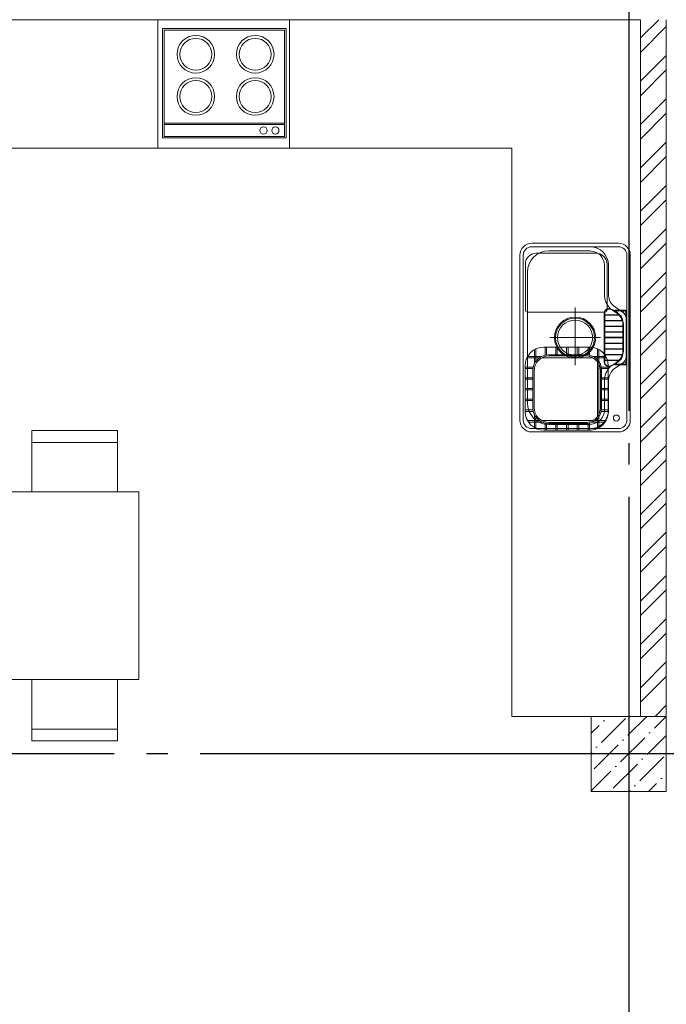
# Model space of a CAD drawing. Header units: millimetres. Extents: x 53645 to 137188, y 78097 to 135542.
# Tile 252 of 256: x 114836 to 117852, y 127054 to 131646. Entities that reach past the tile are written whole.
import ezdxf

# ---------------------------------------------------------------- set-up
doc = ezdxf.new("R2010")
doc.units = ezdxf.units.MM
doc.linetypes.add('CONTI', pattern=[0])
doc.linetypes.add('GOST2.303 5', pattern=[24, 20, -1.5, 1, -1.5])
doc.layers.add('axis_dim', color=40, linetype='CONTI')
doc.layers.add('furniture', color=36, linetype='Continuous', lineweight=0)
doc.layers.add('Wall2', color=40, linetype='Continuous', lineweight=5)

# ---------------------------------------------------------------- blocks, each defined once
blk = doc.blocks.new('5566ry')
at = {"linetype": 'ByBlock', "lineweight": 9, "ltscale": 100}
h = blk.add_hatch(dxfattribs=at)
h.set_pattern_fill('ANSI36', color=0, scale=20, angle=0.1731020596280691, style=0)
h.set_pattern_definition([(45.17310205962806, (-320375.4296827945, 1443038.455312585), (33.30275391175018, 123.5796998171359), [158.7499999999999, -31.74999999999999, 0, -31.74999999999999])])
h.paths.add_polyline_path([(-320376.6381613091, 1443388.453487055), (-320026.6381613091, 1443388.453487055), (-320026.6381613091, 1443038.453487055), (-320376.6381613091, 1443038.453487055)])
at = {"color": 0, "linetype": 'ByBlock', "ltscale": 100}
blk.add_lwpolyline([(-320376.6381613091, 1443038.453487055), (-320026.6381613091, 1443038.453487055), (-320026.6381613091, 1443388.453487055), (-320376.6381613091, 1443388.453487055)], close=True, dxfattribs=at)

msp = doc.modelspace()

# ---------------------------------------------------------------- linework, layer by layer
at = {"layer": 'axis_dim', "linetype": 'GOST2.303 5', "lineweight": 25, "ltscale": 100}
for points in [[(117677.3086085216, 131821.3805435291), (117677.3086085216, 128221.3805435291)], [(117677.3086085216, 128221.3805435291), (113177.3086085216, 128221.3805435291)], [(123427.3115312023, 128221.3805435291), (117677.3086085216, 128221.3805435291)], [(117677.3086085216, 128221.3805435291), (117677.3086085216, 122821.3805435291)]]:
    msp.add_lwpolyline(points, dxfattribs=at)
at = {"layer": 'furniture'}
for p, q in [((115502.7026609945, 131604.7376601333), (115502.7026609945, 131094.7376601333)), ((115502.7026609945, 131604.7376601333), (116078.7026609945, 131604.7376601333)), ((115509.7026609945, 131597.7376601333), (115509.7026609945, 131101.7376601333)), ((115509.7026609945, 131597.7376601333), (116071.7026609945, 131597.7376601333)), ((116071.7026609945, 131597.7376601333), (116071.7026609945, 131101.7376601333)), ((116078.7026609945, 131604.7376601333), (116078.7026609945, 131094.7376601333)), ((115509.7026609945, 131164.0112601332), (116071.7026609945, 131164.0112601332)), ((115509.7026609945, 131157.0112601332), (116071.7026609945, 131157.0112601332)), ((115502.7026609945, 131094.7376601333), (116078.7026609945, 131094.7376601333)), ((115509.7026609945, 131101.7376601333), (116071.7026609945, 131101.7376601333)), ((117629.3397217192, 130603.4329068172), (117224.3397217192, 130603.4329064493)), ((117497.3397217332, 130587.4329066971), (117224.3397217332, 130587.4329064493)), ((117629.3397217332, 130587.4329068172), (117224.3397217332, 130587.4329064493)), ((117169.3397217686, 130548.4329063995), (117169.3397218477, 130461.0496734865)), ((117185.3397217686, 130548.4329064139), (117185.3397218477, 130461.049673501)), ((117185.3397217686, 130548.4329064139), (117185.3397218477, 130461.049673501)), ((117244.7740225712, 130556.7767269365), (117525.6923101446, 130556.7767271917)), ((117488.3397217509, 130568.4329066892), (117304.3397217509, 130568.432906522)), ((117668.3397218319, 130478.8978428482), (117668.3397217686, 130548.4329068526)), ((117684.3397218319, 130478.8978428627), (117684.3397217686, 130548.432906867)), ((117194.7740228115, 130292.3049352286), (117194.7740226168, 130506.7767268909)), ((117563.3397219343, 130366.386303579), (117563.3397218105, 130502.4329067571)), ((117575.6923101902, 130506.7767272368), (117575.6923103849, 130292.3049355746)), ((117582.3397219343, 130366.3863035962), (117582.3397218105, 130502.4329067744)), ((117668.3397223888, 129865.8161397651), (117668.3397218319, 130478.8978428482)), ((117684.3397223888, 129865.8161397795), (117684.3397218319, 130478.8978428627)), ((117169.3397218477, 130461.0496734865), (117169.3397223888, 129865.816139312)), ((117185.3397218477, 130461.049673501), (117185.3397223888, 129865.8161393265)), ((117185.3397218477, 130461.049673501), (117185.3397223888, 129865.8161393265)), ((117204.3397218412, 130468.4329064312), (117204.3397218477, 130461.0496735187)), ((117204.3397218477, 130461.0496735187), (117204.3397223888, 129865.8161393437)), ((117426.8397221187, 130163.4329066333), (117426.8397219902, 130304.3743599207)), ((117587.5033813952, 130298.6501666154), (117583.4633813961, 130298.6501666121)), ((117587.5033813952, 130298.6501666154), (117583.4633813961, 130298.6501666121)), ((117587.3267744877, 130296.6301666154), (117583.5761527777, 130296.6301666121)), ((117587.3267744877, 130296.6301666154), (117583.5761527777, 130296.6301666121)), ((117639.9726086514, 130265.0875430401), (117592.2127721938, 130298.1790715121)), ((117652.3828592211, 130279.6038822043), (117604.3892051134, 130312.8574167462)), ((117565.6923103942, 130282.3049355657), (117204.7740228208, 130282.3049352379)), ((117562.7847823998, 130273.4146821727), (117562.7847825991, 130054.2156510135)), ((117562.7847823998, 130273.4146821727), (117562.7847825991, 130054.2156510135)), ((117564.8047823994, 130273.4557472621), (117564.8047825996, 130054.1745859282)), ((117564.8047823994, 130273.4557472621), (117564.8047825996, 130054.1745859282)), ((117633.2743805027, 130269.8651666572), (117564.8047824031, 130269.8651665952)), ((117634.8901072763, 130267.8451666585), (117564.804782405, 130267.8451665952)), ((117660.7547823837, 130291.5801666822), (117614.2947823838, 130291.5801666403)), ((117614.2947823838, 130291.5801666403), (117614.2947823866, 130288.55016664)), ((117660.7547823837, 130291.5801666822), (117614.2947823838, 130291.5801666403)), ((117614.2947823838, 130291.5801666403), (117614.2947823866, 130288.55016664)), ((117614.2947823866, 130288.55016664), (117660.7547823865, 130288.5501666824)), ((117614.2947823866, 130288.55016664), (117660.7547823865, 130288.5501666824)), ((117664.7947823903, 130284.5101666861), (117664.7947826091, 130043.1201666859)), ((117664.7947823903, 130284.5101666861), (117664.7947826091, 130043.1201666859)), ((117667.8247826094, 130043.1201666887), (117667.8247823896, 130284.5101666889)), ((117667.8247826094, 130043.1201666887), (117667.8247823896, 130284.5101666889)), ((117647.5041559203, 130243.6051666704), (117564.8047824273, 130243.605166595)), ((117648.1027539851, 130241.5851666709), (117564.8047824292, 130241.585166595)), ((117650.6547824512, 130217.345166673), (117564.8047824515, 130217.3451665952)), ((117650.654782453, 130215.325166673), (117564.8047824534, 130215.3251665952)), ((117649.3397221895, 130085.557798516), (117649.339722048, 130240.8658719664)), ((117650.6547825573, 130099.7737107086), (117650.6547824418, 130227.8566226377)), ((117650.6547825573, 130099.7737107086), (117650.6547824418, 130227.8566226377)), ((117652.6747825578, 130099.6801666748), (117652.6747824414, 130227.9501666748)), ((117652.6747825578, 130099.6801666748), (117652.6747824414, 130227.9501666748)), ((117668.3397221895, 130085.5577985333), (117668.339722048, 130240.8658719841)), ((117308.6001708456, 130163.4329065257), (117545.079273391, 130163.4329067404)), ((117426.8397221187, 130163.4329066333), (117426.8397222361, 130034.3743599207)), ((117650.6547824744, 130191.0851666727), (117564.8047824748, 130191.085166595)), ((117650.6547824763, 130189.0651666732), (117564.8047824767, 130189.065166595)), ((117650.6547824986, 130164.825166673), (117564.804782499, 130164.8251665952)), ((117650.6547825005, 130162.8051666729), (117564.8047825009, 130162.8051665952)), ((117494.3549604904, 130119.4315120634), (117281.1749604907, 130119.4315118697)), ((117287.2999605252, 130081.5166794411), (117287.2999604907, 130119.4315118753)), ((117293.9649605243, 130082.6124386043), (117293.9649604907, 130119.4315118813)), ((117337.2999605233, 130083.0965119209), (117337.2999604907, 130119.4315119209)), ((117343.9649605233, 130083.096511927), (117343.9649604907, 130119.431511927)), ((117387.2999605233, 130083.0965119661), (117387.2999604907, 130119.4315119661)), ((117393.9649605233, 130083.0965119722), (117393.9649604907, 130119.4315119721)), ((117437.2999605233, 130083.0965120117), (117437.2999604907, 130119.4315120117)), ((117443.9649605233, 130083.0965120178), (117443.9649604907, 130119.4315120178)), ((117487.2999605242, 130082.5317974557), (117487.2999604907, 130119.4315120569)), ((117493.9649605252, 130081.3717408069), (117493.9649604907, 130119.4315120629)), ((117650.6547825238, 130137.5551666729), (117564.8047825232, 130137.5551665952)), ((117650.6547825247, 130135.5351666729), (117564.8047825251, 130135.5351665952)), ((117650.6547825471, 130111.2951666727), (117564.8047825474, 130111.2951665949)), ((117260.0977357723, 130069.4315118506), (117202.301644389, 130069.4315117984)), ((117271.3322353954, 130076.0965118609), (117205.8054144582, 130076.0965118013)), ((117237.2999605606, 130042.0642369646), (117237.299960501, 130107.5910579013)), ((117243.9649605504, 130053.2987365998), (117243.9649604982, 130111.0948279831)), ((117509.0092686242, 130069.4315120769), (117272.3346524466, 130069.4315118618)), ((117478.2999605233, 130083.096512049), (117302.2999605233, 130083.0965118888)), ((117475.9439605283, 130077.7645120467), (117305.3999605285, 130077.7645118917)), ((117569.7245066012, 130076.0965121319), (117509.2676856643, 130076.0965120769)), ((117573.2282766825, 130069.4315121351), (117520.5021852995, 130069.4315120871)), ((117531.5649605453, 130059.5407044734), (117531.5649604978, 130111.0948282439)), ((117537.2999605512, 130052.3639326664), (117537.299960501, 130108.1248129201)), ((117650.6547825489, 130109.2751666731), (117564.8047825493, 130109.2751665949)), ((117648.1027541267, 130085.0351666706), (117564.8047825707, 130085.0351665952)), ((117647.5041560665, 130083.0151666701), (117564.8047825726, 130083.0151665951)), ((117193.9649607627, 129819.0415117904), (117193.9649605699, 130032.2215117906)), ((117231.8797930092, 130026.096511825), (117193.9649605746, 130026.0965117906)), ((117230.7840338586, 130019.431511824), (117193.9649605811, 130019.4315117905)), ((117531.5649607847, 129795.3350788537), (117531.5649605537, 130050.1139453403)), ((117537.2999607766, 129804.2408411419), (117537.2999605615, 130041.2081830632)), ((117581.5649605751, 130026.0965121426), (117548.7201281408, 130026.0965121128)), ((117581.5649605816, 130019.4315121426), (117549.8158873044, 130019.4315121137)), ((117634.8901074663, 130058.7751666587), (117564.8047825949, 130058.7751665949)), ((117633.2743806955, 130056.7551666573), (117564.8047825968, 130056.7551665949)), ((117581.5649607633, 129819.0415121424), (117581.5649605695, 130032.2215121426)), ((117583.4633816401, 130028.9801666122), (117587.5033816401, 130028.9801666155)), ((117583.4633816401, 130028.9801666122), (117587.5033816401, 130028.9801666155)), ((117583.5761530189, 130031.0001666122), (117587.3267747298, 130031.0001666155)), ((117583.5761530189, 130031.0001666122), (117587.3267747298, 130031.0001666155)), ((117592.490770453, 130028.7714784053), (117639.8853011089, 130061.2404746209)), ((117604.5996068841, 130014.0359371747), (117652.2305951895, 130046.6669255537)), ((117660.7547826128, 130039.0801666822), (117614.2947826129, 130039.0801666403)), ((117614.2947826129, 130039.0801666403), (117614.2947826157, 130036.05016664)), ((117660.7547826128, 130039.0801666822), (117614.2947826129, 130039.0801666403)), ((117614.2947826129, 130039.0801666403), (117614.2947826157, 130036.05016664)), ((117614.2947826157, 130036.05016664), (117660.7547826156, 130036.0501666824)), ((117614.2947826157, 130036.05016664), (117660.7547826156, 130036.0501666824)), ((117230.2999606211, 129976.0965118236), (117193.9649606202, 129976.0965117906)), ((117230.2999607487, 129835.0965118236), (117230.2999605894, 130011.0965118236)), ((117235.6319607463, 129837.4525118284), (117235.6319605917, 130007.9965118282)), ((117545.7119607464, 129837.4525121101), (117545.7119605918, 130007.9965121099)), ((117550.2999607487, 129835.0965121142), (117550.2999605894, 130011.0965121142)), ((117581.5649606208, 129976.0965121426), (117550.2999606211, 129976.0965121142)), ((117230.2999606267, 129969.4315118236), (117193.9649606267, 129969.4315117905)), ((117581.5649606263, 129969.4315121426), (117550.2999606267, 129969.4315121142)), ((117563.3397224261, 129824.4329067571), (117563.3397223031, 129960.2958217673)), ((117582.3397224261, 129824.4329067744), (117582.3397223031, 129960.2958217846)), ((117230.2999606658, 129926.0965118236), (117193.9649606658, 129926.0965117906)), ((117230.2999606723, 129919.4315118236), (117193.9649606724, 129919.4315117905)), ((117581.5649606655, 129926.0965121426), (117550.2999606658, 129926.0965121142)), ((117581.564960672, 129919.4315121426), (117550.2999606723, 129919.4315121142)), ((117169.3397223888, 129865.816139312), (117169.339722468, 129778.4329063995)), ((117185.3397223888, 129865.8161393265), (117185.339722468, 129778.4329064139)), ((117185.3397223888, 129865.8161393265), (117185.339722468, 129778.4329064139)), ((117230.2999607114, 129876.0965118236), (117193.9649607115, 129876.0965117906)), ((117230.299960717, 129869.4315118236), (117193.9649607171, 129869.4315117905)), ((117204.3397223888, 129865.8161393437), (117204.3397223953, 129858.4329064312)), ((117581.5649607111, 129876.0965121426), (117550.2999607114, 129876.0965121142)), ((117581.5649607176, 129869.4315121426), (117550.299960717, 129869.4315121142)), ((117668.339722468, 129778.4329068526), (117668.3397223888, 129865.8161397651)), ((117684.339722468, 129778.432906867), (117684.3397223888, 129865.8161397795)), ((117230.8646753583, 129826.0965118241), (117193.9649607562, 129826.0965117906)), ((117232.0978012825, 129819.1072402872), (117195.100283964, 129819.1072402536)), ((117237.2999608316, 129743.6719657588), (117237.2999607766, 129804.1287866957)), ((117243.9649608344, 129740.1681956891), (117243.9649607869, 129792.8942870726)), ((117537.2999608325, 129743.1382112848), (117537.2999607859, 129793.8290915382)), ((117582.7002839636, 129819.1072406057), (117548.5021202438, 129819.1072405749)), ((117581.5649607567, 129826.0965121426), (117549.7352461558, 129826.0965121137)), ((117261.0325402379, 129776.0965118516), (117205.2716599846, 129776.0965118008)), ((117272.7684898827, 129769.4315118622), (117209.4502649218, 129769.431511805)), ((117509.1556317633, 129776.0965120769), (117272.188289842, 129776.0965118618)), ((117287.2999608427, 129731.8315118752), (117287.2999608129, 129764.6763443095)), ((117293.9649608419, 129731.8315118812), (117293.9649608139, 129763.5805851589)), ((117478.2999608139, 129763.096512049), (117302.2999608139, 129763.0965118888)), ((117304.3397224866, 129758.432906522), (117488.3397224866, 129758.4329066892)), ((117475.9439608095, 129767.6845120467), (117305.3999608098, 129767.6845118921)), ((117337.2999608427, 129731.8315119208), (117337.2999608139, 129763.0965119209)), ((117343.9649608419, 129731.8315119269), (117343.9649608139, 129763.096511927)), ((117387.2999608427, 129731.831511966), (117387.2999608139, 129763.0965119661)), ((117393.9649608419, 129731.831511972), (117393.9649608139, 129763.0965119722)), ((117437.2999608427, 129731.8315120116), (117437.2999608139, 129763.0965120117)), ((117443.9649608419, 129731.8315120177), (117443.9649608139, 129763.0965120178)), ((117487.2999608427, 129731.8315120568), (117487.2999608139, 129763.6612266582)), ((117493.9649608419, 129731.8315120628), (117493.964960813, 129764.8212833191)), ((117566.0796566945, 129769.4315121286), (117507.8314317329, 129769.4315120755)), ((117570.2582616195, 129776.0965121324), (117519.5673813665, 129776.0965120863)), ((117531.564960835, 129740.1681959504), (117531.5649607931, 129786.6523197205)), ((117224.3397225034, 129739.4329064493), (117497.3397225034, 129739.4329066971)), ((117224.3397225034, 129739.4329064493), (117629.3397225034, 129739.4329068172)), ((117224.3397225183, 129723.4329064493), (117629.3397225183, 129723.4329068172)), ((117494.3549608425, 129731.8315120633), (117281.1749608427, 129731.8315118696))]:
    msp.add_line(p, q, dxfattribs=at)
for points in [[(113452.3032931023, 131646.2133561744), (113452.3031651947, 131046.5550526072), (113952.3031651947, 131046.5550526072), (113952.3031651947, 131046.5550526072), (117132.3084913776, 131046.3812763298), (117132.3097490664, 128396.3389585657), (117732.3097490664, 128396.3389694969), (117732.3084804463, 131646.3805025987)], [(113692.3032240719, 129443.3504096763), (113692.3032240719, 128568.3504096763), (115392.758860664, 128568.3504096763), (115392.758860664, 129443.3504096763)]]:
    msp.add_lwpolyline(points, close=True, dxfattribs=at)
for points in [[(115480.3674954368, 131046.4447022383), (115480.3674954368, 131646.4447022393)], [(116095.3397559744, 131046.4447022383), (116095.3397559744, 131646.4447022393)], [(114892.5337320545, 129443.3504096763), (114892.5337320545, 129729.8302501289), (115292.5337320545, 129729.8302501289), (115292.5337320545, 129443.3504096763)], [(114892.5337320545, 129674.7684522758), (115292.5337320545, 129674.7684522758)], [(114892.5337320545, 128568.3504096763), (114892.5337320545, 128281.8705692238), (115292.5337320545, 128281.8705692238), (115292.5337320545, 128568.3504096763)], [(114892.5337320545, 128336.9323670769), (115292.5337320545, 128336.9323670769)]]:
    msp.add_lwpolyline(points, dxfattribs=at)
for centre, radius in [((117426.8397221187, 130163.4329066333), 96), ((117426.8397221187, 130163.4329066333), 91), ((117657.2488839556, 130282.2652652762), 6), ((117426.8397221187, 130163.4329066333), 82), ((117657.2488841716, 130044.1584052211), 6), ((117619.3397224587, 129788.4329068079), 14)]:
    msp.add_circle(centre, radius, dxfattribs=at)
for centre, radius, start, end in [((115657.8737363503, 131485.0428228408), 87.77903083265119, 0, 180), ((115657.8737363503, 131485.0428228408), 74.27903083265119, 0, 180), ((115934.7024363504, 131485.0428228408), 87.77903083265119, 0, 180), ((115934.7024363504, 131485.0428228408), 74.27903083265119, 0, 180), ((115657.8737363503, 131485.0428228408), 87.77903083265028, 180, 0), ((115657.8737363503, 131485.0428228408), 74.27903083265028, 180, 0), ((115934.7024363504, 131485.0428228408), 87.77903083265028, 180, 0), ((115934.7024363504, 131485.0428228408), 74.27903083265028, 180, 0), ((115657.8737363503, 131288.1041604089), 87.77903083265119, 0, 180), ((115657.8737363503, 131288.1041604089), 74.27903083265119, 0, 180), ((115934.7024363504, 131288.1041604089), 87.77903083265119, 0, 180), ((115934.7024363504, 131288.1041604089), 74.27903083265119, 0, 180), ((115657.8737363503, 131288.1041604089), 87.77903083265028, 180, 0), ((115657.8737363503, 131288.1041604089), 74.27903083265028, 180, 0), ((115934.7024363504, 131288.1041604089), 87.77903083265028, 180, 0), ((115934.7024363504, 131288.1041604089), 74.27903083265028, 180, 0), ((115973.3026940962, 131129.5112117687), 16.81167825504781, 0, 180), ((115973.3026940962, 131129.5112117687), 16.81167825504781, 180, 0), ((116028.8026940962, 131129.5112117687), 16.81167825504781, 0, 180), ((116028.8026940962, 131129.5112117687), 16.81167825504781, 180, 0), ((117224.3397217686, 130548.4329064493), 55, 90.00000005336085, 180.0000000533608), ((117224.3397217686, 130548.4329064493), 39, 90.00000005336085, 180.0000000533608), ((117224.3397217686, 130548.4329064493), 39, 90.00000005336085, 180.0000000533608), ((117497.3397218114, 130502.4329066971), 84.99999999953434, 5.336085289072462e-08, 90.00000005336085), ((117629.3397217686, 130548.4329068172), 55, 5.336085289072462e-08, 90.00000005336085), ((117629.3397217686, 130548.4329068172), 39.00000000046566, 5.336085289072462e-08, 90.00000005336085), ((117244.7740226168, 130506.7767269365), 50, 90.00000005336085, 180.0000000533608), ((117304.3397218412, 130468.432906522), 100, 90.00000005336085, 180.0000000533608), ((117488.3397218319, 130478.4329066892), 89.99999999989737, 51.97606969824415, 90.00000005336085), ((117525.6923101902, 130506.7767271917), 50, 5.336085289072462e-08, 90.00000005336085), ((117497.3397218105, 130502.4329066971), 66, 5.336085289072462e-08, 45.28155674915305), ((117658.3397219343, 130366.3863036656), 94.99999999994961, 180.0000000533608, 225.8872044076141), ((117658.3397219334, 130366.3863036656), 75.99999999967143, 180.0000000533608, 224.7752360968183), ((117586.2624642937, 130273.1422728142), 25.66101149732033, 96.26223887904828, 142.3992526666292), ((117586.2624642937, 130273.1422728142), 25.66101149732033, 96.26223887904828, 142.3992526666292), ((117586.2624642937, 130273.1422728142), 23.64101149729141, 96.52457130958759, 141.8787821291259), ((117586.2624642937, 130273.1422728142), 23.64101149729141, 96.52457130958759, 141.8787821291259), ((117568.6273033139, 130215.8677337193), 82.89897942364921, 8.31530176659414, 76.96363816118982), ((117568.6273033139, 130215.8677337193), 82.89897942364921, 8.31530176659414, 76.96363816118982), ((117568.6654618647, 130215.8977710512), 84.86946555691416, 8.164229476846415, 77.17561781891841), ((117568.6654618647, 130215.8977710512), 84.86946555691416, 8.164229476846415, 77.17561781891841), ((117204.7740228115, 130292.3049352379), 10, 180.0000000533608, 270.0000000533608), ((117595.5513191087, 130274.726595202), 32.79278950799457, 154.586643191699, 182.2927950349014), ((117595.5513191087, 130274.726595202), 32.79278950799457, 154.586643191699, 182.2927950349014), ((117595.5513191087, 130274.7265952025), 30.77278950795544, 154.9901890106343, 182.3668616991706), ((117595.5513191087, 130274.7265952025), 30.77278950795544, 154.9901890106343, 182.3668616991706), ((117565.6923103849, 130292.3049355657), 10, 270.0000000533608, 5.336085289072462e-08), ((117613.339722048, 130240.8658719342), 36, 5.336085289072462e-08, 42.28541371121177), ((117613.339722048, 130240.8658719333), 55.00000000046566, 5.336085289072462e-08, 44.77523609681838), ((117660.7547823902, 130284.5101666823), 7.069999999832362, 5.336085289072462e-08, 90.00000005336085), ((117660.7547823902, 130284.5101666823), 7.069999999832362, 5.336085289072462e-08, 90.00000005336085), ((117660.7547823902, 130284.5101666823), 4.040000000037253, 5.336085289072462e-08, 90.00000005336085), ((117660.7547823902, 130284.5101666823), 4.040000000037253, 5.336085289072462e-08, 90.00000005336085), ((117281.1749605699, 130032.2215118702), 87.21000000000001, 90.00000005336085, 180.0000000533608), ((117494.3549605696, 130032.2215120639), 87.21000000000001, 5.336085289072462e-08, 90.00000005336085), ((117302.2999605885, 130011.0965118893), 72, 90.00000005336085, 180.0000000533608), ((117305.3999605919, 130007.996511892), 69.76800000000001, 90.00000005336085, 180.0000000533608), ((117475.9439605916, 130007.9965120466), 69.76800000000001, 5.336085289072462e-08, 90.00000005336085), ((117478.2999605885, 130011.096512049), 72, 5.336085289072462e-08, 90.00000005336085), ((117568.6273034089, 130111.7625994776), 82.89897942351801, 283.036361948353, 351.6846983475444), ((117568.6273034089, 130111.7625994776), 82.89897942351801, 283.036361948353, 351.6846983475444), ((117568.6654619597, 130111.7325621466), 84.86946555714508, 282.8243822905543, 351.8357705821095), ((117568.6654619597, 130111.7325621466), 84.86946555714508, 282.8243822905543, 351.8357705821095), ((117613.3397221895, 130085.5577984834), 35.9999999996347, 317.5084692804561, 5.336085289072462e-08), ((117613.3397221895, 130085.5577984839), 54.99999999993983, 315.0000000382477, 5.336085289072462e-08), ((117595.5513193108, 130052.9037380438), 32.79278950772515, 177.7072050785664, 205.4133569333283), ((117595.5513193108, 130052.9037380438), 32.79278950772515, 177.7072050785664, 205.4133569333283), ((117658.3397223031, 129960.295821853), 95, 133.8797293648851, 180.0000000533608), ((117595.5513193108, 130052.9037380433), 30.77278950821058, 177.6331384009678, 205.0098111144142), ((117595.5513193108, 130052.9037380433), 30.77278950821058, 177.6331384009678, 205.0098111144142), ((117586.262464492, 130054.4880604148), 25.66101149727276, 217.6007474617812, 263.7377612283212), ((117586.262464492, 130054.4880604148), 25.66101149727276, 217.6007474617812, 263.7377612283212), ((117586.262464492, 130054.4880604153), 23.64101149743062, 218.1212179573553, 263.4754287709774), ((117586.262464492, 130054.4880604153), 23.64101149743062, 218.1212179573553, 263.4754287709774), ((117660.7547826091, 130043.1201666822), 4.040000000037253, 270.0000000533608, 5.336085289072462e-08), ((117660.7547826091, 130043.1201666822), 7.070000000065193, 270.0000000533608, 5.336085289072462e-08), ((117660.7547826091, 130043.1201666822), 4.040000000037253, 270.0000000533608, 5.336085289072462e-08), ((117660.7547826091, 130043.1201666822), 7.070000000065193, 270.0000000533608, 5.336085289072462e-08), ((117658.3397223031, 129960.2958218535), 76, 135.0000000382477, 180.0000000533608), ((117304.3397223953, 129858.432906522), 100, 180.0000000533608, 270.0000000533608), ((117305.3999607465, 129837.4525118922), 69.76800000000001, 180.0000000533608, 270.0000000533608), ((117475.9439607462, 129837.4525120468), 69.76800000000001, 270.0000000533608, 5.336085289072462e-08), ((117281.1749607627, 129819.04151187), 87.21000000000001, 180.0000000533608, 270.0000000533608), ((117302.2999607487, 129835.0965118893), 72, 180.0000000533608, 270.0000000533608), ((117478.2999607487, 129835.096512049), 72, 270.0000000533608, 5.336085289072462e-08), ((117494.3549607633, 129819.0415120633), 87.21000000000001, 270.0000000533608, 5.336085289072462e-08), ((117497.3397224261, 129824.4329066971), 85, 270.0000000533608, 5.336085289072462e-08), ((117497.3397224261, 129824.4329066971), 66.00000000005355, 314.7184433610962, 5.336085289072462e-08), ((117224.339722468, 129778.4329064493), 55, 180.0000000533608, 270.0000000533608), ((117224.339722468, 129778.4329064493), 39, 180.0000000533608, 270.0000000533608), ((117224.3397224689, 129778.4329064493), 39.00000000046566, 180.0000000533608, 270.0000000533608), ((117488.3397224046, 129848.4329066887), 89.99999999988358, 270.0000000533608, 308.0239304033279), ((117629.339722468, 129778.4329068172), 55, 270.0000000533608, 5.336085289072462e-08), ((117629.3397224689, 129778.4329068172), 39, 270.0000000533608, 5.336085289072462e-08)]:
    msp.add_arc(centre, radius, start, end, dxfattribs=at)
at = {"layer": 'Wall2', "ltscale": 100}
for points in [[(117732.3083535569, 131561.2025710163), (117817.4864517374, 131646.3806691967)], [(117732.3083535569, 128396.3805435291), (117732.3083535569, 131646.3806667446)], [(117852.3083535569, 131646.3806701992), (117852.3083535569, 128396.3805435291)], [(117732.3083535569, 131493.8506210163), (117852.3083535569, 131613.8506210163)], [(117732.3083535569, 131359.1468082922), (117852.3083535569, 131479.1468082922)], [(117732.3083535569, 131291.7948582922), (117852.3083535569, 131411.7948582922)], [(117732.3083535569, 131157.0910455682), (117852.3083535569, 131277.0910455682)], [(117732.3083535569, 131089.7390955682), (117852.3083535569, 131209.7390955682)], [(117732.3083535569, 130955.0352828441), (117852.3083535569, 131075.0352828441)], [(117732.3083535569, 130887.6833328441), (117852.3083535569, 131007.6833328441)], [(117732.3083535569, 130752.97952012), (117852.3083535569, 130872.97952012)], [(117732.3083535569, 130685.6275701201), (117852.3083535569, 130805.6275701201)], [(117732.3083535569, 130550.923757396), (117852.3083535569, 130670.923757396)], [(117732.3083535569, 130483.571807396), (117852.3083535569, 130603.571807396)], [(117732.3083535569, 130348.8679946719), (117852.3083535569, 130468.8679946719)], [(117732.3083535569, 130281.516044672), (117852.3083535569, 130401.516044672)], [(117732.3083535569, 130146.8122319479), (117852.3083535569, 130266.8122319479)], [(117732.3083535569, 130079.4602819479), (117852.3083535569, 130199.4602819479)], [(117732.3083535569, 129944.7564692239), (117852.3083535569, 130064.7564692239)], [(117732.3083535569, 129877.4045192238), (117852.3083535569, 129997.4045192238)], [(117732.3083535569, 129742.7007064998), (117852.3083535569, 129862.7007064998)], [(117732.3083535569, 129675.3487564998), (117852.3083535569, 129795.3487564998)], [(117732.3083535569, 129540.6449437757), (117852.3083535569, 129660.6449437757)], [(117732.3083535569, 129473.2929937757), (117852.3083535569, 129593.2929937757)], [(117732.3083535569, 129338.5891810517), (117852.3083535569, 129458.5891810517)], [(117732.3083535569, 129271.2372310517), (117852.3083535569, 129391.2372310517)], [(117732.3083535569, 129136.5334183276), (117852.3083535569, 129256.5334183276)], [(117732.3083535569, 129069.1814683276), (117852.3083535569, 129189.1814683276)], [(117732.3083535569, 128934.4776556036), (117852.3083535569, 129054.4776556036)], [(117732.3083535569, 128867.1257056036), (117852.3083535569, 128987.1257056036)], [(117732.3083535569, 128732.4218928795), (117852.3083535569, 128852.4218928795)], [(117732.3083535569, 128665.0699428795), (117852.3083535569, 128785.0699428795)], [(117732.3083535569, 128530.3661301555), (117852.3083535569, 128650.3661301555)], [(117732.3083535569, 128463.0141801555), (117852.3083535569, 128583.0141801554)], [(117800.3785296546, 128396.3805435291), (117852.3083535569, 128448.3103674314)], [(117852.3083535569, 128396.3805435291), (117732.3083535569, 128396.3805435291)]]:
    msp.add_lwpolyline(points, dxfattribs=at)

# ---------------------------------------------------------------- block references
at = {"layer": 'Wall2', "ltscale": 100, "xscale": -1, "rotation": 90.00000000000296}
msp.add_blockref('5566ry', (1560890.762095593, -191980.2576177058), dxfattribs=at)

doc.saveas('drawing.dxf')
